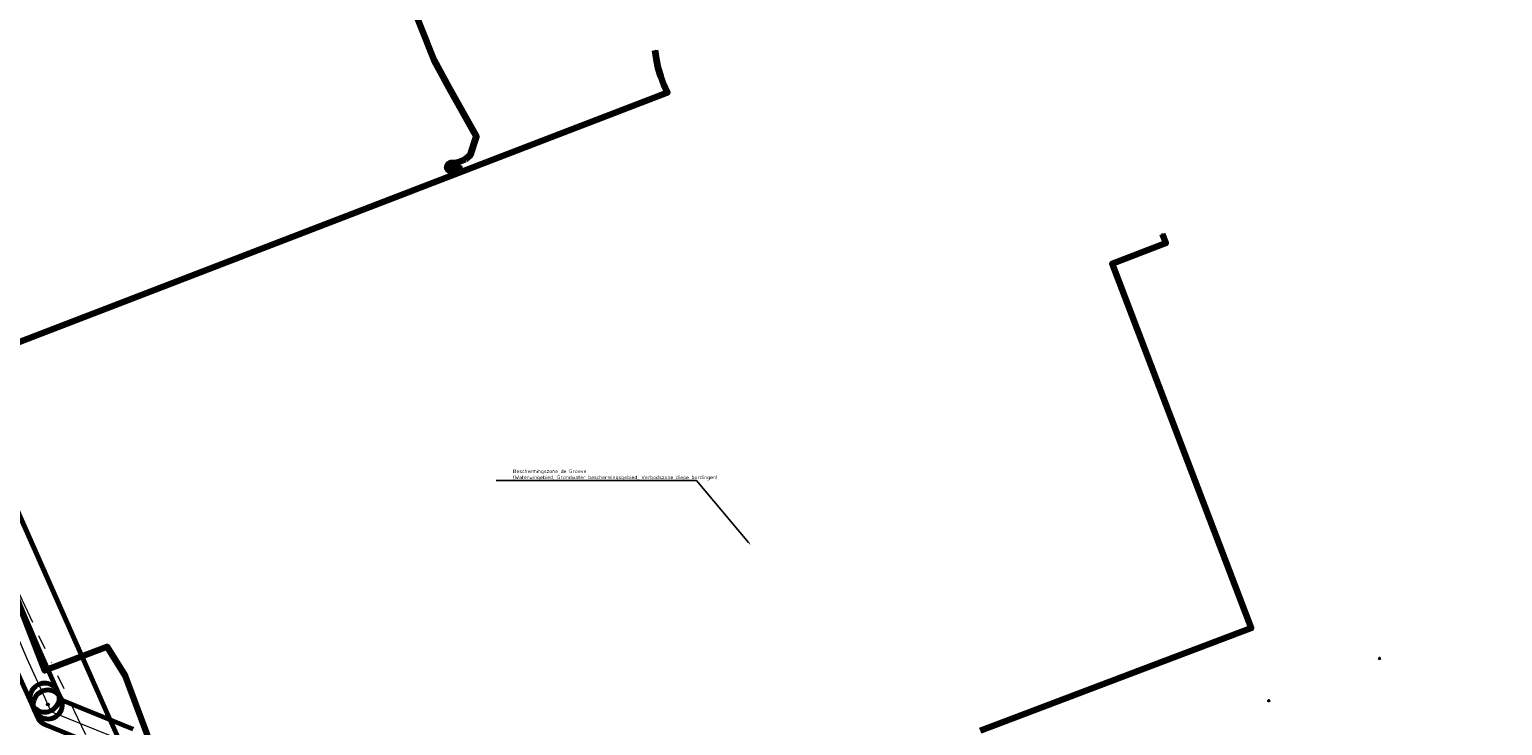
# Model space of a CAD drawing. Header units: metres. Extents: x 242122 to 243107, y 567823 to 568786.
# Tile 46 of 89: x 242435 to 242638, y 568212 to 568308. Entities that reach past the tile are written whole.
import ezdxf
from ezdxf import colors
from ezdxf.entities.mleader import LeaderData, LeaderLine
from ezdxf.lldxf.tags import DXFTag
from ezdxf.math import Vec2, Vec3

# ---------------------------------------------------------------- set-up
doc = ezdxf.new("R2010")
doc.units = ezdxf.units.M
doc.linetypes.add('RI-OVERIG-SO', pattern=[17, 5, -2, 2, -2, 0, -2, 2, -2])
for name, color, linetype, lineweight in [('B-WA-IE-MEUBILAIR-S', 7, 'Continuous', 18), ('B-WA-KL-DATA-G', 90, 'KL-DATA-SO', 18), ('B-WA-KL-DATA_HULPSTUK-S', 90, 'Continuous', 18), ('B-WA-KL-DATA_KABELBED-G', 90, 'Continuous', 100), ('B-WA-KL-ET_MS-G', 130, 'KL-MS-SO', 18), ('B-WA-KL-ET_MS_HULPSTUK-S', 130, 'Continuous', 18), ('B-WA-KL-GAS_HD-G', 30, 'KL-GAS_HD-SO', 18), ('B-WA-KL-GAS_HD_HULPSTUK-S', 30, 'Continuous', 18), ('B-WA-RI-VRIJVERVAL-G', 210, 'RI-OVERIG-SO', 18), ('B-WE-IE-MEUBILAIR_ENEXIS NETBEHEER BV-S', 7, 'Continuous', 18), ('B-WE-KL-DATA_COAXKABEL_42_ZIGGO BV-G', 90, 'KL-DATA-SO', 18), ('B-WE-KL-DATA_HULPSTUK_KPN BV-S', 90, 'Continuous', 18), ('B-WE-KL-DATA_KABELBED_KPN BV-G', 90, 'Continuous', 100), ('B-WE-KL-DATA_KABELBED_ZIGGO BV-G', 90, 'Continuous', 100), ('B-WE-KL-ET_MS_ENEXIS NETBEHEER BV-G', 130, 'KL-MS-SO', 18), ('B-WE-KL-ET_MS_HULPSTUK_ENEXIS NETBEHEER BV-S', 130, 'Continuous', 18), ('B-WE-KL-GAS_HD_HULPSTUK_ENEXIS NETBEHEER BV-S', 30, 'Continuous', 18), ('B-WE-KL-GAS_HD_STAAL_100_8 BAR_ENEXIS NETBEHEER BV-G', 30, 'KL-GAS_HD-SO', 18), ('B-WE-KL-GAS_HD_STAAL_150_8 BAR_ENEXIS NETBEHEER BV-G', 30, 'KL-GAS_HD-SO', 18), ('B-WE-RI-VRIJVERVAL_GEMEENTE TYNAARLO-G', 210, 'RI-OVERIG-SO', 18), ('V-WA-KL-ET_MS_KABELBED-G', 130, 'V-CONTINUOUS-SO', 100), ('V-WE-KL-ET_MS_KABELBED_ENEXIS NETBEHEER BV-G', 130, 'V-CONTINUOUS-SO', 100), ('X-XX-AL-T25-200', 7, 'Continuous', 25)]:
    doc.layers.add(name, color=color, linetype=linetype, lineweight=lineweight)
for name, color, linetype, lineweight, true_color in [('B-WA-OG-INFO_EIS VOORZORGSMAATREGEL-GV', 7, 'Continuous', 70, 0xfa194b), ('B-WE-OG-INFO_EIS VOORZORGSMAATREGEL_ENEXIS NETBEHEER BV-GV', 7, 'Continuous', 70, 0xfa194b), ('B-WE-OG-INFO_EIS VOORZORGSMAATREGEL_WATERBEDRIJF GRONINGEN-GV', 7, 'Continuous', 70, 0xfa194b)]:
    doc.layers.add(name, color=color, linetype=linetype, lineweight=lineweight, true_color=true_color)
doc.styles.add('NLCS-ISO', font='NLCS-ISO.ttf')
doc.styles.add('NLCS-ISO-M200-T25', font='NLCS-ISO.ttf', dxfattribs={"height": 0.5})
doc.styles.get("Standard").update_dxf_attribs({"font": 'arial.ttf'})
tags = doc.linetypes.add('KL-DATA-SO', pattern='A,4,-1,[101,NLCS.shx,S=0.5,R=0,X=0,Y=0],-1,4,-1,["D",Standard,S=1,R=0,X=-0.25,Y=-0.5],-1.5', length=12.5).pattern_tags.tags
tags[18] = DXFTag(74, 10)
tags = doc.linetypes.add('KL-GAS_HD-SO', pattern='A,4,-1,[69,NLCS.shx,S=0.5,R=0,X=0,Y=0],-1,4,-1,["H",Standard,S=1,R=0,X=0,Y=-0.5],-2', length=13).pattern_tags.tags
tags[18] = DXFTag(74, 10)
tags = doc.linetypes.add('KL-MS-SO', pattern='A,4,-1,[103,NLCS.shx,S=0.75,R=0,X=0,Y=0],-1,4,-1,["M",Standard,S=1,R=0,X=0,Y=-0.5],-2', length=13).pattern_tags.tags
tags[18] = DXFTag(74, 10)
doc.linetypes.add('V-CONTINUOUS-SO', pattern='A,3.5,[24,NLCS.shx,S=0.5,R=0,X=0,Y=0],3.5', length=7)

# ---------------------------------------------------------------- blocks, each defined once
blk = doc.blocks.new('SKL-WTB_HULP_OVERIG-SO')
at = {"color": 0, "linetype": 'ByBlock', "lineweight": 18}
for points in [[(-0.1, 0.1), (0.1, -0.1)], [(0.1, 0.1), (-0.1, -0.1)]]:
    blk.add_lwpolyline(points, dxfattribs=at)
at = {"color": 0, "linetype": 'ByBlock', "lineweight": 18, "style": 'NLCS-ISO', "flags": 1}
for tag, p in [('TYPE', (1.5, 0)), ('LABEL', (1.5, -1.5)), ('OMSCHRIJVING', (1.5, -3))]:
    blk.add_attdef(tag, p, '', height=1, dxfattribs=at)
blk = doc.blocks.new('SKL-WTB_HULP_MOF-SO')
at = {"linetype": 'ByBlock', "lineweight": 18}
h = blk.add_hatch(color=0, dxfattribs=at)
h.dxf.hatch_style = 1
h.paths.add_polyline_path([(-0.5625, 0, 1), (0.5625, 0, 1)])
at = {"color": 0, "linetype": 'ByBlock', "lineweight": 18}
blk.add_circle((0, 0), 0.5625, dxfattribs=at)
at = {"color": 0, "linetype": 'ByBlock', "lineweight": 18, "style": 'NLCS-ISO', "flags": 1}
for tag, p in [('TYPE', (1.5, 0)), ('OMSCHRIJVING', (1.5, -3)), ('LABEL', (1.5, -1.5))]:
    blk.add_attdef(tag, p, '', height=1, dxfattribs=at)
blk = doc.blocks.new('SIE-MEUBILAIR_PAAL_LICHTMAST-SO')
for points in [[(-0.6, 0), (-1, 0)], [(-0.7, 0.7), (-0.4, 0.4)], [(0, 1), (0, 0.6)], [(0.4, 0.4), (0.7, 0.7)], [(1, 0), (0.6, 0)], [(-0.7, -0.7), (-0.4, -0.4)], [(0, -0.6), (0, -1)], [(0.4, -0.4), (0.7, -0.7)]]:
    blk.add_lwpolyline(points)
blk.add_circle((0, 0), 0.5)
blk = doc.blocks.new('SKL-WTB_HULP_VERLOOP-SO')
at = {"color": 0, "linetype": 'ByBlock', "lineweight": 18}
for points in [[(0.44, 0.72), (-0.88, 0)], [(0.44, -0.72), (-0.88, 0)], [(0.44, -0.72), (0.44, 0.72)]]:
    blk.add_lwpolyline(points, dxfattribs=at)
blk.add_circle((0, 0), 1, dxfattribs=at)
at = {"color": 0, "linetype": 'ByBlock', "lineweight": 18, "style": 'NLCS-ISO', "flags": 1}
for tag, p in [('TYPE', (1.5, 0)), ('OMSCHRIJVING', (1.5, -3)), ('LABEL', (1.5, -1.5))]:
    blk.add_attdef(tag, p, '', height=1, dxfattribs=at)

msp = doc.modelspace()

# ---------------------------------------------------------------- linework, layer by layer
at = {"layer": 'B-WA-KL-DATA-G'}
msp.add_lwpolyline([(242467.681, 568171.002), (242463.925, 568178.468), (242462.04, 568182.985), (242457.329, 568194.902), (242448.508, 568218.469), (242445.987, 568222.536), (242437.396, 568219.247), (242434.355, 568227.187), (242428.132, 568243.078), (242426.507, 568246.713)], dxfattribs=at)
at = {"layer": 'B-WA-KL-DATA_KABELBED-G'}
for points in [[(242523.029, 568298.798), (242523.146, 568298.843), (242522.641, 568299.944), (242522.219, 568301.078), (242521.882, 568302.241), (242521.632, 568303.426), (242521.47, 568304.626)], [(242445.262, 568268.882), (242500, 568289.939), (242523.028, 568298.798)], [(242591.27, 568279.392), (242591.769, 568278.084), (242584.389, 568275.266), (242603.544, 568225.098), (242566.203, 568210.945)], [(242424.928, 568261.06), (242445.262, 568268.882)], [(242463.925, 568178.468), (242462.04, 568182.985), (242457.329, 568194.902), (242448.508, 568218.469), (242445.987, 568222.536), (242437.396, 568219.247), (242428.132, 568243.078), (242426.507, 568246.713)]]:
    msp.add_lwpolyline(points, dxfattribs=at)
at = {"layer": 'B-WA-KL-ET_MS-G'}
for points in [[(242495.35, 568289.654), (242496.015, 568290.234), (242496.851, 568292.781), (242493.102, 568299.477), (242491.039, 568303.295), (242481.709, 568326.727)], [(242494.424, 568288.562), (242494.55, 568288.326), (242494.185, 568288.641), (242493.913, 568288.627), (242493.672, 568288.422), (242493.475, 568288.159), (242493.128, 568288.088), (242492.91, 568288.248), (242492.802, 568288.604), (242492.991, 568288.958), (242493.322, 568289.131), (242493.846, 568289.151), (242494.352, 568289.262), (242495.35, 568289.654)], [(242494.424, 568288.562), (242494.55, 568288.326), (242494.185, 568288.641), (242493.913, 568288.627), (242493.672, 568288.422), (242493.475, 568288.159), (242493.128, 568288.088), (242492.91, 568288.248), (242492.802, 568288.604), (242492.991, 568288.958), (242493.322, 568289.131), (242493.846, 568289.151), (242494.352, 568289.262), (242495.35, 568289.654)], [(242494.424, 568288.562), (242494.55, 568288.326), (242494.185, 568288.641), (242493.913, 568288.627), (242493.672, 568288.422), (242493.475, 568288.159), (242493.128, 568288.088), (242492.91, 568288.248), (242492.802, 568288.604), (242492.991, 568288.958), (242493.322, 568289.131), (242493.846, 568289.151), (242494.352, 568289.262), (242495.35, 568289.654)]]:
    msp.add_lwpolyline(points, dxfattribs=at)
at = {"layer": 'B-WA-KL-GAS_HD-G'}
for points in [[(242437.399, 568215.524), (242434.994, 568220.885), (242424.272, 568245.858)], [(242437.822, 568214.579), (242437.399, 568215.524)], [(242437.822, 568214.579), (242438.25, 568213.628), (242448.803, 568209.343), (242462.221, 568178.825), (242465.699, 568170.384)]]:
    msp.add_lwpolyline(points, dxfattribs=at)
at = {"layer": 'B-WA-OG-INFO_EIS VOORZORGSMAATREGEL-GV'}
msp.add_lwpolyline([(242914.445, 568112.908), (242546.772, 568019.064), (242542.948, 568028.382), (242541.695, 568028.067), (242541.688, 568028.068), (242541.684, 568028.073), (242533.072, 568047.778), (242532.095, 568050.042), (242522.287, 568072.784), (242509.322, 568103.076), (242508.197, 568102.709), (242508.19, 568102.709), (242508.185, 568102.714), (242497.199, 568127.858), (242490.599, 568125.958), (242490.588, 568125.962), (242469.69, 568169.664), (242468.882, 568171.376), (242465.366, 568170.281), (242446.144, 568213.056), (242430.507, 568248.245), (242430.516, 568248.248), (242400.498, 568317.023)], dxfattribs=at)
at = {"layer": 'B-WA-RI-VRIJVERVAL-G'}
msp.add_lwpolyline([(242443.039, 568210.389), (242426.027, 568246.529)], dxfattribs=at)
at = {"layer": 'B-WE-KL-DATA_COAXKABEL_42_ZIGGO BV-G'}
msp.add_lwpolyline([(242434.355, 568227.187), (242437.396, 568219.247), (242445.987, 568222.536), (242448.508, 568218.469), (242457.329, 568194.902), (242462.04, 568182.985), (242463.925, 568178.468), (242468.461, 568169.45), (242471.576, 568163.127), (242444.902, 568152.452), (242437.574, 568149.544), (242411.159, 568139.765)], dxfattribs=at)
at = {"layer": 'B-WE-KL-DATA_KABELBED_KPN BV-G'}
for points in [[(242523.029, 568298.798), (242523.146, 568298.843), (242522.641, 568299.944), (242522.219, 568301.078), (242521.882, 568302.241), (242521.632, 568303.426), (242521.47, 568304.626)], [(242445.262, 568268.882), (242500, 568289.939), (242523.028, 568298.798)], [(242591.27, 568279.392), (242591.769, 568278.084), (242584.389, 568275.266), (242603.544, 568225.098), (242566.203, 568210.945)], [(242397.825, 568250.635), (242445.262, 568268.882)]]:
    msp.add_lwpolyline(points, dxfattribs=at)
at = {"layer": 'B-WE-KL-DATA_KABELBED_ZIGGO BV-G'}
msp.add_lwpolyline([(242463.925, 568178.468), (242462.04, 568182.985), (242457.329, 568194.902), (242448.508, 568218.469), (242445.987, 568222.536), (242437.396, 568219.247), (242428.132, 568243.078), (242412.565, 568277.914), (242407.204, 568286.471), (242383.57, 568340.265)], dxfattribs=at)
at = {"layer": 'B-WE-KL-ET_MS_ENEXIS NETBEHEER BV-G'}
for points in [[(242495.35, 568289.654), (242496.015, 568290.234), (242496.851, 568292.781), (242493.102, 568299.477), (242491.039, 568303.295), (242481.709, 568326.727)], [(242494.424, 568288.562), (242494.55, 568288.326), (242494.185, 568288.641), (242493.913, 568288.627), (242493.672, 568288.422), (242493.475, 568288.159), (242493.128, 568288.088), (242492.91, 568288.248), (242492.802, 568288.604), (242492.991, 568288.958), (242493.322, 568289.131), (242493.846, 568289.151), (242494.352, 568289.262), (242495.35, 568289.654)], [(242494.424, 568288.562), (242494.55, 568288.326), (242494.185, 568288.641), (242493.913, 568288.627), (242493.672, 568288.422), (242493.475, 568288.159), (242493.128, 568288.088), (242492.91, 568288.248), (242492.802, 568288.604), (242492.991, 568288.958), (242493.322, 568289.131), (242493.846, 568289.151), (242494.352, 568289.262), (242495.35, 568289.654)], [(242494.424, 568288.562), (242494.55, 568288.326), (242494.185, 568288.641), (242493.913, 568288.627), (242493.672, 568288.422), (242493.475, 568288.159), (242493.128, 568288.088), (242492.91, 568288.248), (242492.802, 568288.604), (242492.991, 568288.958), (242493.322, 568289.131), (242493.846, 568289.151), (242494.352, 568289.262), (242495.35, 568289.654)]]:
    msp.add_lwpolyline(points, dxfattribs=at)
at = {"layer": 'B-WE-KL-GAS_HD_STAAL_100_8 BAR_ENEXIS NETBEHEER BV-G'}
for points in [[(242437.399, 568215.524), (242434.994, 568220.885), (242421.986, 568251.181)], [(242437.822, 568214.579), (242437.399, 568215.524)]]:
    msp.add_lwpolyline(points, dxfattribs=at)
at = {"layer": 'B-WE-KL-GAS_HD_STAAL_150_8 BAR_ENEXIS NETBEHEER BV-G'}
msp.add_lwpolyline([(242437.822, 568214.579), (242438.25, 568213.628), (242448.803, 568209.343), (242462.221, 568178.825), (242466.728, 568167.888), (242483.891, 568129.372), (242532.457, 568022.726), (242523.793, 568006.315), (242523.424, 568005.681), (242523.775, 568004.953)], dxfattribs=at)
at = {"layer": 'B-WE-OG-INFO_EIS VOORZORGSMAATREGEL_ENEXIS NETBEHEER BV-GV'}
for points in [[(242433.156, 568220.096), (242435.574, 568214.705), (242435.692, 568214.481), (242435.837, 568214.275), (242436.007, 568214.088), (242436.2, 568213.923), (242436.411, 568213.785), (242436.639, 568213.674), (242436.877, 568213.593), (242437.125, 568213.543), (242437.379, 568213.524), (242437.63, 568213.538), (242437.879, 568213.583), (242438.12, 568213.659), (242438.351, 568213.765), (242438.564, 568213.898), (242438.76, 568214.058), (242438.935, 568214.243), (242439.084, 568214.447), (242439.206, 568214.667), (242439.3, 568214.903), (242439.363, 568215.146), (242439.395, 568215.397), (242439.395, 568215.651), (242439.363, 568215.901), (242439.3, 568216.146), (242439.224, 568216.342), (242436.825, 568221.691), (242423.824, 568251.97)], [(242449.556, 568211.196), (242439.745, 568215.18), (242439.527, 568215.624), (242439.383, 568215.83), (242439.212, 568216.017), (242439.019, 568216.181), (242438.807, 568216.32), (242438.581, 568216.429), (242438.34, 568216.511), (242438.093, 568216.56), (242437.84, 568216.579), (242437.589, 568216.565), (242437.34, 568216.52), (242437.098, 568216.443), (242436.868, 568216.337), (242436.655, 568216.203), (242436.46, 568216.043), (242436.286, 568215.859), (242436.136, 568215.655), (242436.014, 568215.434), (242435.92, 568215.198), (242435.857, 568214.953), (242435.826, 568214.702), (242435.826, 568214.449), (242435.858, 568214.2), (242435.922, 568213.955), (242435.998, 568213.758), (242436.447, 568212.763), (242436.544, 568212.584), (242436.69, 568212.376), (242436.896, 568212.156), (242437.093, 568211.997), (242437.307, 568211.865), (242437.492, 568211.777), (242447.299, 568207.795)]]:
    msp.add_lwpolyline(points, dxfattribs=at)
msp.add_lwpolyline([(242437.879, 568212.58), (242438.139, 568212.604), (242438.393, 568212.662), (242438.64, 568212.754), (242438.871, 568212.876), (242439.083, 568213.027), (242439.276, 568213.206), (242439.442, 568213.406), (242439.582, 568213.629), (242439.691, 568213.867), (242439.768, 568214.115), (242439.812, 568214.375), (242439.821, 568214.635), (242439.797, 568214.897), (242439.739, 568215.15), (242439.648, 568215.396), (242439.224, 568216.342), (242439.102, 568216.573), (242438.951, 568216.785), (242438.773, 568216.977), (242438.571, 568217.145), (242438.35, 568217.283), (242438.111, 568217.393), (242437.863, 568217.47), (242437.603, 568217.514), (242437.343, 568217.523), (242437.082, 568217.499), (242436.828, 568217.441), (242436.583, 568217.35), (242436.35, 568217.227), (242436.138, 568217.076), (242435.946, 568216.898), (242435.778, 568216.696), (242435.64, 568216.475), (242435.531, 568216.238), (242435.454, 568215.988), (242435.41, 568215.728), (242435.4, 568215.468), (242435.424, 568215.207), (242435.482, 568214.953), (242435.573, 568214.708), (242435.997, 568213.761), (242436.119, 568213.53), (242436.27, 568213.318), (242436.448, 568213.126), (242436.65, 568212.958), (242436.871, 568212.82), (242437.11, 568212.71), (242437.36, 568212.633), (242437.618, 568212.59), (242437.878, 568212.58)], close=True, dxfattribs=at)
at = {"layer": 'B-WE-RI-VRIJVERVAL_GEMEENTE TYNAARLO-G'}
msp.add_lwpolyline([(242443.039, 568210.389), (242419.596, 568260.19)], dxfattribs=at)
at = {"layer": 'V-WA-KL-ET_MS_KABELBED-G'}
for points in [[(242495.35, 568289.654), (242496.015, 568290.234), (242496.851, 568292.781), (242493.102, 568299.477), (242491.039, 568303.295), (242481.709, 568326.727)], [(242494.424, 568288.562), (242494.55, 568288.326), (242494.185, 568288.641), (242493.913, 568288.627), (242493.672, 568288.422), (242493.475, 568288.159), (242493.128, 568288.088), (242492.91, 568288.248), (242492.802, 568288.604), (242492.991, 568288.958), (242493.322, 568289.131), (242493.846, 568289.151), (242494.352, 568289.262), (242495.35, 568289.654)]]:
    msp.add_lwpolyline(points, dxfattribs=at)
at = {"layer": 'V-WE-KL-ET_MS_KABELBED_ENEXIS NETBEHEER BV-G'}
for points in [[(242495.35, 568289.654), (242496.015, 568290.234), (242496.851, 568292.781), (242493.102, 568299.477), (242491.039, 568303.295), (242481.709, 568326.727)], [(242494.424, 568288.562), (242494.55, 568288.326), (242494.185, 568288.641), (242493.913, 568288.627), (242493.672, 568288.422), (242493.475, 568288.159), (242493.128, 568288.088), (242492.91, 568288.248), (242492.802, 568288.604), (242492.991, 568288.958), (242493.322, 568289.131), (242493.846, 568289.151), (242494.352, 568289.262), (242495.35, 568289.654)]]:
    msp.add_lwpolyline(points, dxfattribs=at)

# ---------------------------------------------------------------- block references
at = {"layer": 'B-WA-IE-MEUBILAIR-S', "xscale": 0.2, "yscale": 0.2, "zscale": 0.2}
for p in [(242621.205, 568220.926), (242605.961, 568215.103)]:
    msp.add_blockref('SIE-MEUBILAIR_PAAL_LICHTMAST-SO', p, dxfattribs=at)
at = {"layer": 'B-WA-KL-DATA_HULPSTUK-S', "xscale": 0.2, "yscale": 0.2, "zscale": 0.2}
for p in [(242521.47, 568304.626), (242523.029, 568298.798), (242591.27, 568279.392), (242445.262, 568268.882)]:
    msp.add_blockref('SKL-WTB_HULP_OVERIG-SO', p, dxfattribs=at)
at = {"layer": 'B-WA-KL-ET_MS_HULPSTUK-S', "xscale": 0.2, "yscale": 0.2, "zscale": 0.2}
for p in [(242494.424, 568288.562), (242494.424, 568288.562), (242494.424, 568288.562), (242495.35, 568289.654)]:
    msp.add_blockref('SKL-WTB_HULP_MOF-SO', p, dxfattribs=at)
at = {"layer": 'B-WA-KL-GAS_HD_HULPSTUK-S', "xscale": 0.2, "yscale": 0.2, "zscale": 0.2}
for name, p in [('SKL-WTB_HULP_OVERIG-SO', (242437.399, 568215.524)), ('SKL-WTB_HULP_VERLOOP-SO', (242437.822, 568214.579))]:
    msp.add_blockref(name, p, dxfattribs=at)
at = {"layer": 'B-WE-IE-MEUBILAIR_ENEXIS NETBEHEER BV-S', "xscale": 0.2, "yscale": 0.2, "zscale": 0.2}
for p in [(242621.205, 568220.926), (242605.961, 568215.103)]:
    msp.add_blockref('SIE-MEUBILAIR_PAAL_LICHTMAST-SO', p, dxfattribs=at)
at = {"layer": 'B-WE-KL-DATA_HULPSTUK_KPN BV-S', "xscale": 0.2, "yscale": 0.2, "zscale": 0.2}
for p in [(242521.47, 568304.626), (242523.029, 568298.798), (242591.27, 568279.392), (242445.262, 568268.882)]:
    msp.add_blockref('SKL-WTB_HULP_OVERIG-SO', p, dxfattribs=at)
at = {"layer": 'B-WE-KL-ET_MS_HULPSTUK_ENEXIS NETBEHEER BV-S', "xscale": 0.2, "yscale": 0.2, "zscale": 0.2}
for p in [(242494.424, 568288.562), (242494.424, 568288.562), (242494.424, 568288.562), (242495.35, 568289.654)]:
    msp.add_blockref('SKL-WTB_HULP_MOF-SO', p, dxfattribs=at)
at = {"layer": 'B-WE-KL-GAS_HD_HULPSTUK_ENEXIS NETBEHEER BV-S', "xscale": 0.2, "yscale": 0.2, "zscale": 0.2}
for name, p in [('SKL-WTB_HULP_OVERIG-SO', (242437.399, 568215.524)), ('SKL-WTB_HULP_VERLOOP-SO', (242437.822, 568214.579))]:
    msp.add_blockref(name, p, dxfattribs=at)

# ---------------------------------------------------------------- next in the draw order: leaders
at = {"layer": 'X-XX-AL-T25-200'}
ml = msp.add_multileader_mtext('Standard', dxfattribs=at)
ml.set_content('Beschermingszone de Groeve \\P(Waterwingebied, Grondwater beschermingsgebied, Verbodszone diepe bordingen) ', color=256, style='NLCS-ISO-M200-T25')
ml.set_leader_properties(color=256, linetype='ByLayer', lineweight=-1)
ml.build(insert=Vec2(0, 0))
ml.multileader.update_dxf_attribs({"text_left_attachment_type": 5, "text_right_attachment_type": 5, "dogleg_length": 0.5, "arrow_head_size": 0.5})
ctx = ml.context
ctx.base_point, ctx.char_height, ctx.arrow_head_size, ctx.landing_gap_size, ctx.plane_origin = Vec3(242501.709, 568245.41), 0.5, 0.5, 0.18, Vec3(242534.646, 568236.521)
ctx.left_attachment, ctx.right_attachment = 5, 5
notes = []
notes.append((ctx, [(1, (1, 1, 0), (242527.169, 568245.41), (-1, 0), 0.5, [(0, [(242534.646, 568236.521)], 0, [])])]))
ctx.mtext.insert, ctx.mtext.flow_direction = Vec3(242501.889, 568246.944), 5
ctx.mtext.has_bg_fill, ctx.mtext.bg_color, ctx.mtext.bg_scale_factor, ctx.mtext.bg_transparency, ctx.mtext.use_window_bg_color = 1, -1027028792, 1.5, 0, 1
for ctx, leaders in notes:
    for number, flags, end, landing, length, lines in leaders:
        leader = LeaderData()
        leader.index, (leader.has_last_leader_line, leader.has_dogleg_vector, leader.attachment_direction) = number, flags
        leader.last_leader_point, leader.dogleg_vector, leader.dogleg_length = Vec3(end), Vec3(landing), length
        for number, points, colour, breaks in lines:
            line = LeaderLine()
            line.index, line.vertices, line.color, line.breaks = number, Vec3.list(points), colors.encode_raw_color(colour), breaks
            leader.lines.append(line)
        ctx.leaders.append(leader)

# ---------------------------------------------------------------- next in the draw order: linework, layer by layer
at = {"layer": 'B-WE-OG-INFO_EIS VOORZORGSMAATREGEL_WATERBEDRIJF GRONINGEN-GV'}
msp.add_lwpolyline([(242541.684, 568028.072), (242533.072, 568047.778), (242532.095, 568050.042), (242522.287, 568072.784), (242509.322, 568103.076), (242508.196, 568102.708), (242508.191, 568102.708), (242508.185, 568102.713), (242497.199, 568127.858), (242490.599, 568125.958), (242490.588, 568125.962), (242468.877, 568171.363), (242465.461, 568170.088), (242465.454, 568170.089), (242465.45, 568170.094), (242446.144, 568213.056), (242420.385, 568271.023)], dxfattribs=at)

doc.saveas('drawing.dxf')
